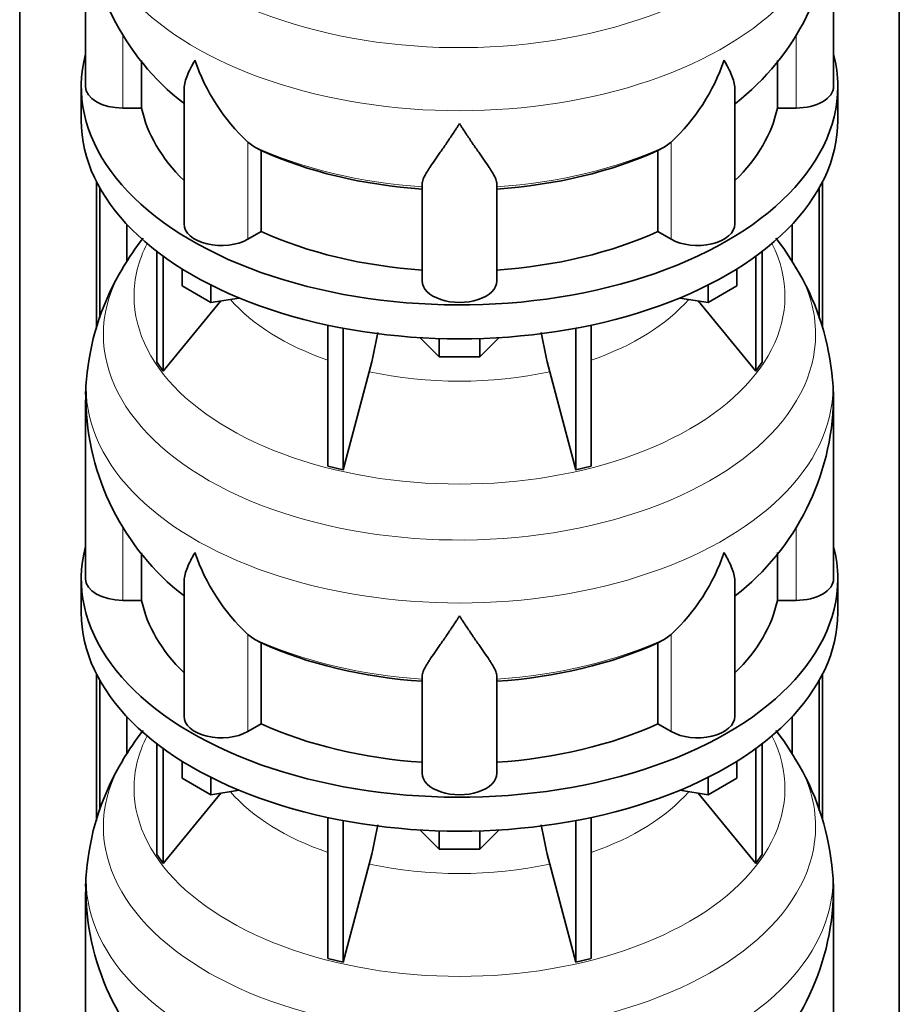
# Model space of a CAD drawing. Header units: millimetres. Extents: x 148 to 904, y -3227 to 2234.
# Tile 9 of 26: x 679 to 891, y -1530 to -1293. Entities that reach past the tile are written whole.
import ezdxf

# ---------------------------------------------------------------- set-up
doc = ezdxf.new("R2010")
doc.units = ezdxf.units.MM
doc.layers.add('MID_134-15', color=7, linetype='Continuous')
doc.layers.add('VSI134_DIFFUSORE', color=7, linetype='Continuous')

# ---------------------------------------------------------------- blocks, each defined once
blk = doc.blocks.new('SE4')
at = {"layer": 'MID_134-15', "color": 7, "linetype": 'Continuous', "lineweight": 35}
for p, q in [((679.43, -1147.98), (679.43, -2936.45)), ((891.05, -2936.45), (891.05, -1147.98)), ((697.93, -1367.47), (697.93, -1332.22)), ((872.54, -1332.22), (872.54, -1367.27)), ((698.69, -1364.88), (698.69, -1333.63)), ((871.79, -1333.63), (871.79, -1365.04)), ((705.2, -1351.19), (705.2, -1342.41)), ((865.27, -1342.41), (865.27, -1351.37)), ((697.93, -1485.86), (697.93, -1450.61)), ((872.54, -1450.61), (872.54, -1485.66)), ((698.69, -1483.27), (698.69, -1452.02)), ((871.79, -1452.02), (871.79, -1483.43)), ((705.2, -1469.58), (705.2, -1460.8)), ((865.27, -1460.8), (865.27, -1469.76))]:
    blk.add_line(p, q, dxfattribs=at)
at = {"layer": 'VSI134_DIFFUSORE', "color": 7, "linetype": 'Continuous', "lineweight": 35}
for p, q in [((695.24, -1266.18), (695.24, -1309.24)), ((875.24, -1309.24), (875.24, -1266.18)), ((708.77, -1314.43), (708.77, -1302.99)), ((861.71, -1302.97), (861.71, -1314.43)), ((694.24, -1309.24), (694.24, -1317.4)), ((876.24, -1317.4), (876.24, -1309.24)), ((718.96, -1310.14), (718.96, -1342.31)), ((851.51, -1342.31), (851.51, -1310.17)), ((704.24, -1314.43), (708.77, -1314.43)), ((861.71, -1314.43), (866.24, -1314.43)), ((735.75, -1323.69), (734.33, -1322.63)), ((836.15, -1322.63), (834.73, -1323.69)), ((737.53, -1344.13), (737.53, -1324.66)), ((832.95, -1324.66), (832.95, -1344.13)), ((776.24, -1356), (776.24, -1332.66)), ((794.24, -1356), (794.24, -1332.66)), ((734.33, -1345.98), (737.53, -1344.13)), ((832.95, -1344.13), (836.15, -1345.98)), ((712.41, -1348.91), (712.41, -1375.58)), ((858.07, -1348.91), (858.07, -1375.58)), ((713.94, -1350.05), (713.94, -1377.72)), ((856.53, -1350.05), (856.53, -1377.72)), ((718.48, -1357.16), (718.48, -1353.11)), ((851.99, -1357.16), (851.99, -1353.11)), ((725.42, -1361.17), (718.48, -1357.16)), ((725.42, -1361.17), (725.42, -1357)), ((845.05, -1361.17), (845.05, -1357)), ((851.99, -1357.16), (845.05, -1361.17)), ((713.94, -1377.72), (727.8, -1360.8)), ((732.25, -1360.12), (725.42, -1361.17)), ((845.05, -1361.17), (838.23, -1360.12)), ((842.67, -1360.8), (856.53, -1377.72)), ((753.54, -1366.65), (753.54, -1400.58)), ((757.24, -1367.39), (757.24, -1401.46)), ((813.24, -1367.39), (813.24, -1401.46)), ((816.93, -1366.65), (816.93, -1400.58)), ((780.33, -1374.3), (775.68, -1369.65)), ((780.33, -1374.3), (780.33, -1369.87)), ((794.8, -1369.65), (790.15, -1374.3)), ((790.15, -1374.3), (790.15, -1369.87)), ((712.41, -1375.58), (713.94, -1377.72)), ((790.15, -1374.3), (780.33, -1374.3)), ((856.53, -1377.72), (858.07, -1375.58)), ((757.24, -1401.46), (763.51, -1377.84)), ((806.96, -1377.84), (813.24, -1401.46)), ((695.24, -1384.57), (695.24, -1427.63)), ((875.24, -1427.63), (875.24, -1384.57)), ((753.54, -1400.58), (757.24, -1401.46)), ((813.24, -1401.46), (816.93, -1400.58)), ((708.77, -1432.83), (708.77, -1421.39)), ((861.71, -1421.36), (861.71, -1432.83)), ((694.24, -1427.63), (694.24, -1435.8)), ((876.24, -1435.8), (876.24, -1427.63)), ((718.96, -1428.53), (718.96, -1460.7)), ((851.51, -1460.7), (851.51, -1428.56)), ((704.24, -1432.83), (708.77, -1432.83)), ((861.71, -1432.83), (866.24, -1432.83)), ((735.75, -1442.08), (734.33, -1441.03)), ((836.15, -1441.03), (834.73, -1442.08)), ((737.53, -1462.52), (737.53, -1443.05)), ((832.95, -1443.05), (832.95, -1462.52)), ((776.24, -1474.4), (776.24, -1451.05)), ((794.24, -1474.4), (794.24, -1451.05)), ((734.33, -1464.37), (737.53, -1462.52)), ((832.95, -1462.52), (836.15, -1464.37)), ((712.41, -1467.3), (712.41, -1493.98)), ((858.07, -1467.3), (858.07, -1493.98)), ((713.94, -1468.44), (713.94, -1496.11)), ((856.53, -1468.44), (856.53, -1496.11)), ((718.48, -1475.56), (718.48, -1471.5)), ((851.99, -1475.56), (851.99, -1471.5)), ((725.42, -1479.56), (718.48, -1475.56)), ((725.42, -1479.56), (725.42, -1475.39)), ((845.05, -1479.56), (845.05, -1475.39)), ((851.99, -1475.56), (845.05, -1479.56)), ((713.94, -1496.11), (727.8, -1479.19)), ((732.25, -1478.51), (725.42, -1479.56)), ((845.05, -1479.56), (838.23, -1478.51)), ((842.67, -1479.19), (856.53, -1496.11)), ((753.54, -1485.04), (753.54, -1518.97)), ((757.24, -1485.79), (757.24, -1519.86)), ((813.24, -1485.79), (813.24, -1519.86)), ((816.93, -1485.04), (816.93, -1518.97)), ((780.33, -1492.69), (775.68, -1488.04)), ((780.33, -1492.69), (780.33, -1488.26)), ((794.8, -1488.04), (790.15, -1492.69)), ((790.15, -1492.69), (790.15, -1488.26)), ((712.41, -1493.98), (713.94, -1496.11)), ((790.15, -1492.69), (780.33, -1492.69)), ((856.53, -1496.11), (858.07, -1493.98)), ((757.24, -1519.86), (763.51, -1496.24)), ((806.96, -1496.24), (813.24, -1519.86)), ((695.24, -1502.97), (695.24, -1546.02)), ((875.24, -1546.02), (875.24, -1502.97)), ((753.54, -1518.97), (757.24, -1519.86)), ((813.24, -1519.86), (816.93, -1518.97))]:
    blk.add_line(p, q, dxfattribs=at)
at = {"layer": 'VSI134_DIFFUSORE', "color": 4, "linetype": 'Continuous', "lineweight": 9}
for p, q in [((704.24, -1314.43), (704.24, -1296.69)), ((866.24, -1314.43), (866.24, -1296.64)), ((734.33, -1345.98), (734.33, -1322.63)), ((836.15, -1345.98), (836.15, -1322.63)), ((704.24, -1432.83), (704.24, -1415.08)), ((866.24, -1432.83), (866.24, -1415.03)), ((734.33, -1464.37), (734.33, -1441.03)), ((836.15, -1464.37), (836.15, -1441.03))]:
    blk.add_line(p, q, dxfattribs=at)
at = {"layer": 'VSI134_DIFFUSORE', "color": 7, "linetype": 'Continuous', "lineweight": 35}
for centre, radius, start, end in [((756.35, -1265.12), 61.03, 181.0134, 232.1226), ((813.88, -1264.95), 61.35, 307.9802, 358.8474), ((766.83, -1287.68), 47.73, 198.6373, 227.0857), ((803.65, -1287.68), 47.73, 312.9143, 341.3628), ((743.66, -1311.29), 14.7, 237.4509, 245.3566), ((826.82, -1311.29), 14.7, 294.6434, 302.5491), ((763.44, -1387.81), 68.73, 142.2241, 149.5395), ((807.61, -1387.35), 67.99, 30.667, 37.7637), ((755.39, -1384.35), 60.03, 148.4835, 173.9656), ((814.53, -1384.48), 60.58, 6.0044, 31.6287), ((673.67, -1353.53), 93.08, 344.857, 350.8019), ((895.49, -1353.74), 91.75, 189.1971, 195.2315), ((729.65, -1383.18), 34.35, 171.3381, 182.3578), ((809.76, -1385.58), 65.47, 0.8793, 6.4922), ((756.35, -1383.51), 61.03, 181.0134, 232.1226), ((813.88, -1383.34), 61.35, 307.9802, 358.8474), ((766.83, -1406.07), 47.73, 198.6373, 227.0857), ((803.65, -1406.07), 47.73, 312.9143, 341.3628), ((743.66, -1429.69), 14.7, 237.4509, 245.3566), ((826.82, -1429.69), 14.7, 294.6434, 302.5491), ((763.44, -1506.2), 68.73, 142.2241, 149.5395), ((807.61, -1505.74), 67.99, 30.667, 37.7637), ((755.39, -1502.74), 60.03, 148.4835, 173.9656), ((814.53, -1502.87), 60.58, 6.0044, 31.6287), ((673.67, -1471.92), 93.08, 344.857, 350.8019), ((895.49, -1472.13), 91.75, 189.1971, 195.2315), ((729.65, -1501.57), 34.35, 171.3381, 182.3578), ((809.76, -1503.97), 65.47, 0.8793, 6.4922), ((756.35, -1501.9), 61.03, 181.0134, 232.1226), ((813.88, -1501.73), 61.35, 307.9802, 358.8474)]:
    blk.add_arc(centre, radius, start, end, dxfattribs=at)
at = {"layer": 'VSI134_DIFFUSORE', "color": 4, "linetype": 'Continuous', "lineweight": 9}
for centre, major_axis, start_param, end_param in [((785.24, -1250.46), (85.67, 0), 2.814065, 6.283185), ((785.24, -1263.22), (-89.83, 0), 0, 3.208728), ((785.24, -1287.76), (-79.5, 0), 0.898849, 1.457346), ((785.24, -1287.76), (79.5, 0), 4.82584, 5.384336), ((785.24, -1359.66), (-78.3, 0), 0, 3.425204), ((785.24, -1359.66), (-78.3, 0), 5.999574, 6.283185), ((785.24, -1368.86), (85.67, 0), 2.814065, 6.283185), ((785.24, -1368.86), (85.67, 0), 0, 0.331215), ((785.24, -1344.55), (-61.63, 0), 0.463231, 1.030574), ((785.24, -1344.55), (61.63, 0), 5.252612, 5.819954), ((785.24, -1344.55), (-61.63, 0), 1.210556, 1.931037), ((785.24, -1381.61), (-89.83, 0), 6.215075, 6.283185), ((785.24, -1381.61), (-89.83, 0), 0, 3.208728), ((785.24, -1406.16), (-79.5, 0), 0.898849, 1.457346), ((785.24, -1406.16), (79.5, 0), 4.82584, 5.384336), ((785.24, -1478.06), (-78.3, 0), 0, 3.425204), ((785.24, -1478.06), (-78.3, 0), 5.999574, 6.283185), ((785.24, -1487.25), (85.67, 0), 2.814065, 6.283185), ((785.24, -1487.25), (85.67, 0), 0, 0.331215), ((785.24, -1462.94), (-61.63, 0), 0.463231, 1.030574), ((785.24, -1462.94), (61.63, 0), 5.252612, 5.819954), ((785.24, -1462.94), (-61.63, 0), 1.210556, 1.931037), ((785.24, -1500), (-89.83, 0), 6.215075, 6.283185), ((785.24, -1500), (-89.83, 0), 0, 3.208728)]:
    blk.add_ellipse(centre, major_axis=major_axis, ratio=0.57735, start_param=start_param, end_param=end_param, dxfattribs=at)
at = {"layer": 'VSI134_DIFFUSORE', "color": 7, "linetype": 'Continuous', "lineweight": 35}
for centre, major_axis, start_param, end_param in [((785.24, -1309.24), (91, 0), 2.993207, 6.283185), ((785.24, -1309.24), (91, 0), 0, 0.148386), ((704.24, -1309.24), (9, 0), 3.141593, 4.712389), ((866.24, -1309.24), (-9, 0), 1.570796, 3.141593), ((785.24, -1309.24), (-77, 0), 0.117151, 0.534109), ((785.24, -1309.24), (77, 0), 5.749077, 6.166034), ((785.24, -1317.4), (-91, 0), 0, 3.141593), ((785.24, -1289.76), (-77, 0), 0.902549, 1.453645), ((785.24, -1289.76), (77, 0), 4.82954, 5.380636), ((727.96, -1342.31), (9, 0), 3.141593, 5.497787), ((842.51, -1342.31), (-9, 0), 0.785398, 3.141593), ((785.24, -1309.24), (-77, 0), 0.902549, 1.453645), ((785.24, -1309.24), (77, 0), 4.82954, 5.380636), ((785.24, -1356), (-9, 0), 0, 3.141593), ((785.24, -1427.63), (91, 0), 2.993207, 6.283185), ((785.24, -1427.63), (91, 0), 0, 0.148386), ((704.24, -1427.63), (9, 0), 3.141593, 4.712389), ((866.24, -1427.63), (-9, 0), 1.570796, 3.141593), ((785.24, -1427.63), (-77, 0), 0.117151, 0.534109), ((785.24, -1427.63), (77, 0), 5.749077, 6.166034), ((785.24, -1435.8), (-91, 0), 0, 3.141593), ((785.24, -1408.15), (-77, 0), 0.902549, 1.453645), ((785.24, -1408.15), (77, 0), 4.82954, 5.380636), ((727.96, -1460.7), (9, 0), 3.141593, 5.497787), ((842.51, -1460.7), (-9, 0), 0.785398, 3.141593), ((785.24, -1427.63), (-77, 0), 0.902549, 1.453645), ((785.24, -1427.63), (77, 0), 4.82954, 5.380636), ((785.24, -1474.4), (-9, 0), 0, 3.141593)]:
    blk.add_ellipse(centre, major_axis=major_axis, ratio=0.57735, start_param=start_param, end_param=end_param, dxfattribs=at)
for points, knots in [([(718.96, -1310.17), (718.96, -1310.01), (718.97, -1309.84), (719.05, -1308.67), (719.34, -1307.62), (720.01, -1305.94), (720.27, -1305.37), (720.73, -1304.48), (720.89, -1304.18), (721.14, -1303.72), (721.28, -1303.48), (721.41, -1303.25), (721.5, -1303.09), (721.55, -1303.01), (721.6, -1302.93)], [0.4600931, 0.4600931, 0.4600931, 0.4600931, 0.5, 0.5, 0.75, 0.75, 0.875, 0.875, 0.9375, 0.9375, 0.96875, 0.984375, 0.984375, 1, 1, 1, 1]), ([(851.51, -1310.18), (851.51, -1310.02), (851.51, -1309.87), (851.46, -1309.21), (851.37, -1308.69), (851.11, -1307.63), (850.92, -1307.08), (850.47, -1305.96), (850.21, -1305.38), (849.75, -1304.48), (849.59, -1304.18), (849.33, -1303.72), (849.24, -1303.56), (849.06, -1303.25), (848.97, -1303.09), (848.88, -1302.93)], [0.4604904, 0.4604904, 0.4604904, 0.4604904, 0.5, 0.5, 0.625, 0.625, 0.75, 0.75, 0.875, 0.875, 0.9375, 0.9375, 0.96875, 0.96875, 1, 1, 1, 1]), ([(785.24, -1318.15), (785.11, -1318.36), (784.97, -1318.57), (784.71, -1318.99), (784.57, -1319.2), (784.18, -1319.82), (783.91, -1320.22), (783.13, -1321.42), (782.61, -1322.18), (781.6, -1323.66), (781.1, -1324.37), (780.15, -1325.72), (779.7, -1326.37), (778.86, -1327.59), (778.46, -1328.17), (777.92, -1328.99), (777.75, -1329.25), (777.43, -1329.77), (777.27, -1330.02), (776.86, -1330.74), (776.64, -1331.18), (776.33, -1331.98), (776.24, -1332.34), (776.24, -1332.66)], [0, 0, 0, 0, 0.03125, 0.03125, 0.0625, 0.0625, 0.125, 0.125, 0.25, 0.25, 0.375, 0.375, 0.5, 0.5, 0.625, 0.625, 0.6875, 0.6875, 0.75, 0.75, 0.875, 0.875, 1, 1, 1, 1]), ([(794.24, -1332.66), (794.24, -1332.34), (794.15, -1331.98), (793.84, -1331.18), (793.61, -1330.74), (793.2, -1330.02), (793.05, -1329.77), (792.73, -1329.25), (792.56, -1328.99), (792.02, -1328.17), (791.62, -1327.59), (790.78, -1326.37), (790.32, -1325.73), (789.38, -1324.37), (788.88, -1323.66), (787.87, -1322.19), (787.35, -1321.42), (786.56, -1320.23), (786.3, -1319.82), (785.9, -1319.2), (785.77, -1318.99), (785.5, -1318.57), (785.37, -1318.36), (785.24, -1318.15)], [0, 0, 0, 0, 0.125, 0.125, 0.25, 0.25, 0.3125, 0.3125, 0.375, 0.375, 0.5, 0.5, 0.625, 0.625, 0.75, 0.75, 0.875, 0.875, 0.9375, 0.9375, 0.96875, 0.96875, 1, 1, 1, 1]), ([(718.96, -1428.56), (718.96, -1428.4), (718.97, -1428.24), (719.05, -1427.06), (719.34, -1426.01), (720.01, -1424.33), (720.27, -1423.76), (720.73, -1422.87), (720.89, -1422.57), (721.14, -1422.11), (721.28, -1421.87), (721.41, -1421.64), (721.5, -1421.48), (721.55, -1421.4), (721.6, -1421.32)], [0.4600931, 0.4600931, 0.4600931, 0.4600931, 0.5, 0.5, 0.75, 0.75, 0.875, 0.875, 0.9375, 0.9375, 0.96875, 0.984375, 0.984375, 1, 1, 1, 1]), ([(851.51, -1428.57), (851.51, -1428.42), (851.51, -1428.26), (851.46, -1427.6), (851.37, -1427.09), (851.11, -1426.02), (850.92, -1425.47), (850.47, -1424.35), (850.21, -1423.77), (849.75, -1422.87), (849.59, -1422.57), (849.33, -1422.11), (849.24, -1421.95), (849.06, -1421.64), (848.97, -1421.48), (848.88, -1421.32)], [0.4604904, 0.4604904, 0.4604904, 0.4604904, 0.5, 0.5, 0.625, 0.625, 0.75, 0.75, 0.875, 0.875, 0.9375, 0.9375, 0.96875, 0.96875, 1, 1, 1, 1]), ([(785.24, -1436.54), (785.11, -1436.75), (784.97, -1436.97), (784.71, -1437.39), (784.57, -1437.59), (784.18, -1438.21), (783.91, -1438.62), (783.13, -1439.81), (782.61, -1440.57), (781.6, -1442.05), (781.1, -1442.76), (780.15, -1444.12), (779.7, -1444.76), (778.86, -1445.98), (778.46, -1446.56), (777.92, -1447.38), (777.75, -1447.64), (777.43, -1448.16), (777.27, -1448.41), (776.86, -1449.13), (776.64, -1449.57), (776.33, -1450.37), (776.24, -1450.73), (776.24, -1451.05)], [0, 0, 0, 0, 0.03125, 0.03125, 0.0625, 0.0625, 0.125, 0.125, 0.25, 0.25, 0.375, 0.375, 0.5, 0.5, 0.625, 0.625, 0.6875, 0.6875, 0.75, 0.75, 0.875, 0.875, 1, 1, 1, 1]), ([(794.24, -1451.05), (794.24, -1450.73), (794.15, -1450.37), (793.84, -1449.57), (793.61, -1449.13), (793.2, -1448.41), (793.05, -1448.16), (792.73, -1447.65), (792.56, -1447.38), (792.02, -1446.56), (791.62, -1445.98), (790.78, -1444.76), (790.32, -1444.12), (789.38, -1442.77), (788.88, -1442.05), (787.87, -1440.58), (787.35, -1439.81), (786.56, -1438.62), (786.3, -1438.21), (785.9, -1437.59), (785.77, -1437.39), (785.5, -1436.97), (785.37, -1436.75), (785.24, -1436.54)], [0, 0, 0, 0, 0.125, 0.125, 0.25, 0.25, 0.3125, 0.3125, 0.375, 0.375, 0.5, 0.5, 0.625, 0.625, 0.75, 0.75, 0.875, 0.875, 0.9375, 0.9375, 0.96875, 0.96875, 1, 1, 1, 1])]:
    blk.add_open_spline(points, degree=3, knots=knots, dxfattribs=at)

msp = doc.modelspace()

# ---------------------------------------------------------------- block references
msp.add_blockref('SE4', (0, 0))

doc.saveas('drawing.dxf')
